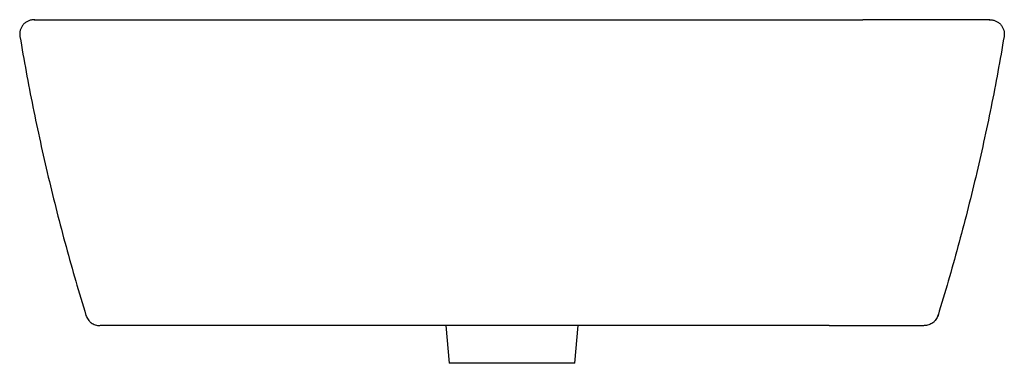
# Model space of a CAD drawing. Header units: millimetres. Extents: x 3881.702 to 3882.249, y 2261.123 to 2261.314.
import ezdxf

# ---------------------------------------------------------------- set-up
doc = ezdxf.new("R2010")
doc.units = ezdxf.units.MM
doc.layers.add('SANINDUSA', color=3, linetype='Continuous')

msp = doc.modelspace()

# ---------------------------------------------------------------- linework, layer by layer
at = {"layer": 'SANINDUSA'}
for p, q in [((3881.73862, 2261.15026), (3881.73862, 2261.15026)), ((3882.21182, 2261.15026), (3882.21182, 2261.15026)), ((3881.93838, 2261.14434), (3881.94022, 2261.12334)), ((3882.01022, 2261.12334), (3882.01205, 2261.14434)), ((3882.01022, 2261.12334), (3881.94022, 2261.12334))]:
    msp.add_line(p, q, dxfattribs=at)
for points, knots in [([(3881.70963, 2261.31434), (3881.70934, 2261.31434), (3881.70905, 2261.31432), (3881.70847, 2261.31426), (3881.7079, 2261.31417), (3881.70735, 2261.31401), (3881.7068, 2261.31383), (3881.70652, 2261.31372), (3881.70574, 2261.31335), (3881.70524, 2261.31305), (3881.70455, 2261.31253), (3881.70433, 2261.31234), (3881.70391, 2261.31194), (3881.70371, 2261.31173), (3881.70334, 2261.31129), (3881.70316, 2261.31106), (3881.70284, 2261.31058), (3881.70269, 2261.31033), (3881.70228, 2261.30955), (3881.70207, 2261.30902), (3881.70176, 2261.3079), (3881.70167, 2261.30732), (3881.70161, 2261.30617), (3881.70165, 2261.30559), (3881.70174, 2261.30502)], [0, 0, 0, 0, 0.0625, 0.0625, 0.125, 0.1875, 0.1875, 0.25, 0.25, 0.375, 0.375, 0.4375, 0.4375, 0.5, 0.5, 0.5625, 0.5625, 0.625, 0.625, 0.75, 0.75, 0.875, 0.875, 1, 1, 1, 1]), ([(3881.70963, 2261.31434), (3881.70969, 2261.31434), (3881.70977, 2261.31434), (3881.70975, 2261.31434), (3881.71008, 2261.31434), (3881.70972, 2261.31434), (3881.70993, 2261.31434), (3881.71003, 2261.31434)], [0, 0, 0, 0, 0.497483, 0.748151, 0.874074, 0.937043, 1, 1, 1, 1]), ([(3881.71003, 2261.31434), (3881.71013, 2261.31434), (3881.71032, 2261.31434), (3881.71127, 2261.31434), (3881.71299, 2261.31434), (3881.71577, 2261.31434), (3881.71938, 2261.31434), (3881.72379, 2261.31434), (3881.72892, 2261.31434), (3881.73471, 2261.31434), (3881.7411, 2261.31434), (3881.74799, 2261.31434), (3881.75544, 2261.31434), (3881.76339, 2261.31434), (3881.77173, 2261.31434), (3881.77739, 2261.31434), (3881.78022, 2261.31434)], [0, 0, 0, 0, 0.050962, 0.101925, 0.175542, 0.249396, 0.323015, 0.396779, 0.470779, 0.544543, 0.618252, 0.692194, 0.765902, 0.843842, 0.922061, 1, 1, 1, 1]), ([(3881.78022, 2261.31434), (3881.78072, 2261.31434), (3881.78123, 2261.31434), (3881.78225, 2261.31434), (3881.78377, 2261.31434), (3881.78733, 2261.31434), (3881.79444, 2261.31434), (3881.80865, 2261.31434), (3881.82084, 2261.31434), (3881.84522, 2261.31434), (3881.86147, 2261.31434), (3881.91022, 2261.31434), (3881.94272, 2261.31434), (3882.00772, 2261.31434), (3882.04022, 2261.31434), (3882.08897, 2261.31434), (3882.10522, 2261.31434), (3882.12959, 2261.31434), (3882.14178, 2261.31434), (3882.156, 2261.31434), (3882.16311, 2261.31434), (3882.16666, 2261.31434), (3882.16819, 2261.31434), (3882.1692, 2261.31434), (3882.16971, 2261.31434), (3882.17022, 2261.31434)], [0, 0, 0, 0, 0.003906, 0.003906, 0.007812, 0.015625, 0.03125, 0.0625, 0.125, 0.125, 0.25, 0.25, 0.5, 0.5, 0.75, 0.75, 0.875, 0.875, 0.9375, 0.96875, 0.984375, 0.992187, 0.996094, 0.996094, 1, 1, 1, 1]), ([(3882.2404, 2261.31434), (3882.2403, 2261.31434), (3882.24011, 2261.31434), (3882.23917, 2261.31434), (3882.23745, 2261.31434), (3882.23466, 2261.31434), (3882.23106, 2261.31434), (3882.22665, 2261.31434), (3882.22151, 2261.31434), (3882.21572, 2261.31434), (3882.20933, 2261.31434), (3882.20244, 2261.31434), (3882.195, 2261.31434), (3882.18705, 2261.31434), (3882.1787, 2261.31434), (3882.17304, 2261.31434), (3882.17022, 2261.31434)], [0, 0, 0, 0, 0.050962, 0.101925, 0.175542, 0.249396, 0.323015, 0.396779, 0.470779, 0.544543, 0.618252, 0.692194, 0.765902, 0.843842, 0.922061, 1, 1, 1, 1]), ([(3882.2408, 2261.31434), (3882.24075, 2261.31434), (3882.24066, 2261.31434), (3882.24068, 2261.31434), (3882.24036, 2261.31434), (3882.24071, 2261.31434), (3882.2405, 2261.31434), (3882.2404, 2261.31434)], [0, 0, 0, 0, 0.497483, 0.748151, 0.874074, 0.937043, 1, 1, 1, 1]), ([(3882.2408, 2261.31434), (3882.24109, 2261.31434), (3882.24139, 2261.31432), (3882.24196, 2261.31426), (3882.24253, 2261.31417), (3882.24309, 2261.31401), (3882.24364, 2261.31383), (3882.24391, 2261.31372), (3882.2447, 2261.31335), (3882.24519, 2261.31305), (3882.24588, 2261.31253), (3882.2461, 2261.31234), (3882.24653, 2261.31194), (3882.24672, 2261.31173), (3882.2471, 2261.31129), (3882.24727, 2261.31106), (3882.24759, 2261.31058), (3882.24774, 2261.31033), (3882.24815, 2261.30955), (3882.24836, 2261.30902), (3882.24867, 2261.3079), (3882.24876, 2261.30732), (3882.24882, 2261.30617), (3882.24879, 2261.30559), (3882.24869, 2261.30502)], [0, 0, 0, 0, 0.0625, 0.0625, 0.125, 0.1875, 0.1875, 0.25, 0.25, 0.375, 0.375, 0.4375, 0.4375, 0.5, 0.5, 0.5625, 0.5625, 0.625, 0.625, 0.75, 0.75, 0.875, 0.875, 1, 1, 1, 1]), ([(3881.70174, 2261.30502), (3881.70394, 2261.29191), (3881.70635, 2261.27885), (3881.71161, 2261.2528), (3881.71446, 2261.23982), (3881.72059, 2261.21396), (3881.72386, 2261.20108), (3881.73084, 2261.17544), (3881.73455, 2261.16268), (3881.73846, 2261.14998)], [0, 0, 0, 0, 0.25, 0.25, 0.5, 0.5, 0.75, 0.75, 1, 1, 1, 1]), ([(3882.24869, 2261.30502), (3882.24649, 2261.29191), (3882.24408, 2261.27885), (3882.23882, 2261.2528), (3882.23597, 2261.23982), (3882.22985, 2261.21396), (3882.22657, 2261.20108), (3882.21959, 2261.17544), (3882.21589, 2261.16268), (3882.21197, 2261.14998)], [0, 0, 0, 0, 0.25, 0.25, 0.5, 0.5, 0.75, 0.75, 1, 1, 1, 1]), ([(3881.73846, 2261.14998), (3881.73859, 2261.14957), (3881.73874, 2261.14918), (3881.73912, 2261.14842), (3881.73934, 2261.14805), (3881.73983, 2261.14736), (3881.7401, 2261.14704), (3881.74055, 2261.14658), (3881.7407, 2261.14644), (3881.74102, 2261.14616), (3881.74119, 2261.14603), (3881.7417, 2261.14565), (3881.74206, 2261.14542), (3881.74281, 2261.14504), (3881.7432, 2261.14487), (3881.74442, 2261.14447), (3881.74525, 2261.14434), (3881.74611, 2261.14434)], [0, 0, 0, 0, 0.125, 0.125, 0.25, 0.25, 0.375, 0.375, 0.4375, 0.4375, 0.5, 0.5, 0.625, 0.625, 0.75, 0.75, 1, 1, 1, 1]), ([(3882.21197, 2261.14998), (3882.21185, 2261.14957), (3882.21169, 2261.14918), (3882.21131, 2261.14842), (3882.21109, 2261.14805), (3882.2106, 2261.14736), (3882.21033, 2261.14704), (3882.20989, 2261.14658), (3882.20973, 2261.14644), (3882.20941, 2261.14616), (3882.20924, 2261.14603), (3882.20873, 2261.14565), (3882.20837, 2261.14542), (3882.20762, 2261.14504), (3882.20723, 2261.14487), (3882.20601, 2261.14447), (3882.20518, 2261.14434), (3882.20433, 2261.14434)], [0, 0, 0, 0, 0.125, 0.125, 0.25, 0.25, 0.375, 0.375, 0.4375, 0.4375, 0.5, 0.5, 0.625, 0.625, 0.75, 0.75, 1, 1, 1, 1]), ([(3881.79895, 2261.14434), (3881.79851, 2261.14434), (3881.79807, 2261.14434), (3881.79718, 2261.14434), (3881.79674, 2261.14434), (3881.79542, 2261.14434), (3881.79454, 2261.14434), (3881.79193, 2261.14434), (3881.7902, 2261.14434), (3881.78677, 2261.14434), (3881.78507, 2261.14434), (3881.78255, 2261.14434), (3881.78171, 2261.14434), (3881.78005, 2261.14434), (3881.77923, 2261.14434), (3881.77519, 2261.14434), (3881.77213, 2261.14434), (3881.76852, 2261.14434), (3881.7678, 2261.14434), (3881.7664, 2261.14434), (3881.76571, 2261.14434), (3881.76369, 2261.14434), (3881.7624, 2261.14434), (3881.75875, 2261.14434), (3881.75658, 2261.14434), (3881.7542, 2261.14434), (3881.75374, 2261.14434), (3881.75286, 2261.14434), (3881.75244, 2261.14434), (3881.75125, 2261.14434), (3881.75054, 2261.14434), (3881.74927, 2261.14434), (3881.74872, 2261.14434), (3881.74802, 2261.14434), (3881.7478, 2261.14434), (3881.74742, 2261.14434), (3881.74724, 2261.14434), (3881.7468, 2261.14434), (3881.74659, 2261.14434), (3881.74641, 2261.14434), (3881.74637, 2261.14434), (3881.74634, 2261.14434), (3881.74634, 2261.14434), (3881.74634, 2261.14434), (3881.74634, 2261.14434), (3881.74634, 2261.14434)], [0, 0, 0, 0, 0.015625, 0.015625, 0.03125, 0.03125, 0.0625, 0.0625, 0.125, 0.125, 0.1875, 0.1875, 0.21875, 0.21875, 0.25, 0.25, 0.375, 0.375, 0.40625, 0.40625, 0.4375, 0.4375, 0.5, 0.5, 0.625, 0.625, 0.65625, 0.65625, 0.6875, 0.6875, 0.75, 0.75, 0.8125, 0.8125, 0.84375, 0.84375, 0.875, 0.875, 0.9375, 0.9375, 0.96875, 0.96875, 0.984375, 0.984375, 1, 1, 1, 1]), ([(3882.15148, 2261.14434), (3882.09273, 2261.14434), (3882.03398, 2261.14434), (3881.94584, 2261.14434), (3881.91646, 2261.14434), (3881.8577, 2261.14434), (3881.82833, 2261.14434), (3881.79895, 2261.14434)], [0, 0, 0, 0, 0.5, 0.5, 0.75, 0.75, 1, 1, 1, 1]), ([(3882.15148, 2261.14434), (3882.15192, 2261.14434), (3882.15237, 2261.14434), (3882.15325, 2261.14434), (3882.15369, 2261.14434), (3882.15501, 2261.14434), (3882.15589, 2261.14434), (3882.15851, 2261.14434), (3882.16023, 2261.14434), (3882.16366, 2261.14434), (3882.16536, 2261.14434), (3882.16788, 2261.14434), (3882.16872, 2261.14434), (3882.17038, 2261.14434), (3882.1712, 2261.14434), (3882.17524, 2261.14434), (3882.17831, 2261.14434), (3882.18192, 2261.14434), (3882.18263, 2261.14434), (3882.18403, 2261.14434), (3882.18472, 2261.14434), (3882.18675, 2261.14434), (3882.18803, 2261.14434), (3882.19168, 2261.14434), (3882.19385, 2261.14434), (3882.19623, 2261.14434), (3882.1967, 2261.14434), (3882.19757, 2261.14434), (3882.19799, 2261.14434), (3882.19918, 2261.14434), (3882.1999, 2261.14434), (3882.20116, 2261.14434), (3882.20171, 2261.14434), (3882.20242, 2261.14434), (3882.20263, 2261.14434), (3882.20302, 2261.14434), (3882.20319, 2261.14434), (3882.20364, 2261.14434), (3882.20385, 2261.14434), (3882.20403, 2261.14434), (3882.20407, 2261.14434), (3882.20409, 2261.14434), (3882.20409, 2261.14434), (3882.20409, 2261.14434), (3882.20409, 2261.14434), (3882.20409, 2261.14434)], [0, 0, 0, 0, 0.015625, 0.015625, 0.03125, 0.03125, 0.0625, 0.0625, 0.125, 0.125, 0.1875, 0.1875, 0.21875, 0.21875, 0.25, 0.25, 0.375, 0.375, 0.40625, 0.40625, 0.4375, 0.4375, 0.5, 0.5, 0.625, 0.625, 0.65625, 0.65625, 0.6875, 0.6875, 0.75, 0.75, 0.8125, 0.8125, 0.84375, 0.84375, 0.875, 0.875, 0.9375, 0.9375, 0.96875, 0.96875, 0.984375, 0.984375, 1, 1, 1, 1])]:
    msp.add_open_spline(points, degree=3, knots=knots, dxfattribs=at)
for points in [[(3881.73846, 2261.14998), (3881.73846, 2261.14998), (3881.73854, 2261.15013), (3881.73862, 2261.15026)], [(3882.21197, 2261.14998), (3882.21197, 2261.14998), (3882.21189, 2261.15013), (3882.21182, 2261.15026)]]:
    msp.add_open_spline(points, degree=3, dxfattribs=at)

doc.saveas('drawing.dxf')
